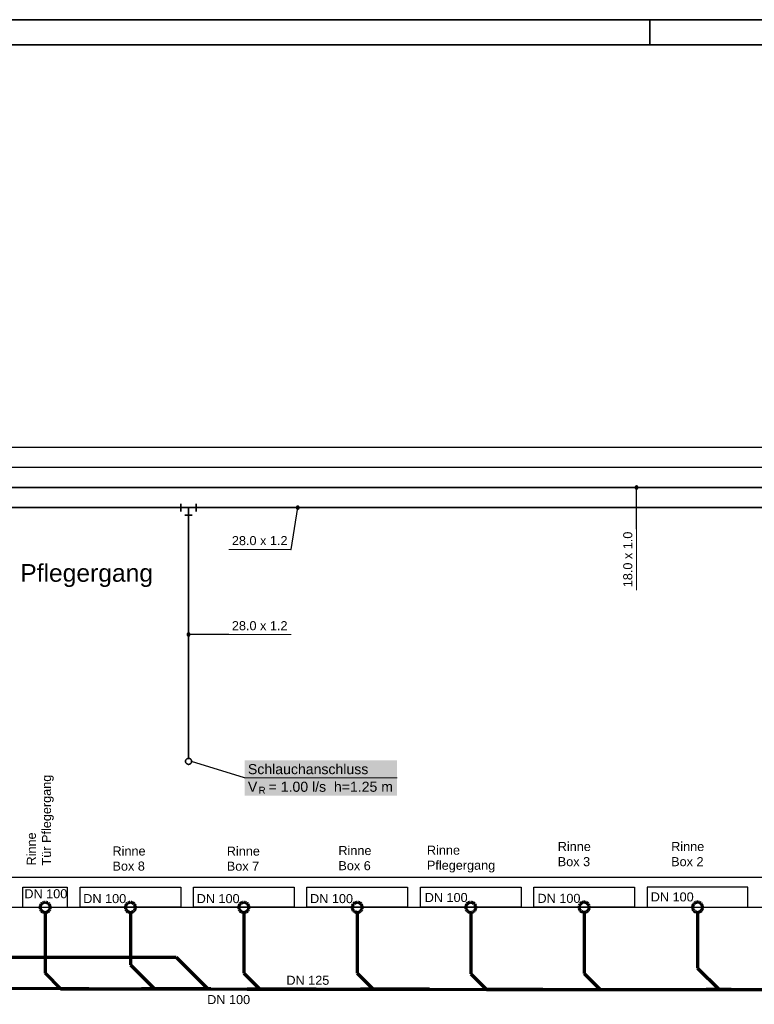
# Model space of a CAD drawing. Extents: x -94 to 1256, y 388 to 888.
# Tile 46 of 51: x 621 to 767, y 692 to 888. Entities that reach past the tile are written whole.
import ezdxf
from ezdxf.lldxf.tags import DXFTag

# ---------------------------------------------------------------- set-up
doc = ezdxf.new("R2010")
doc.units = 0
doc.layers.get('0').update_dxf_attribs({"lineweight": 25})
for name, color, linetype, lineweight in [('A_Text', 7, 'Continuous', 25), ('Rahmen', 7, 'Continuous', 35), ('S_Beschriftung', 7, 'Continuous', 25), ('X_Geometrie', 7, 'Continuous', 25), ('X_Text', 7, 'Continuous', 25)]:
    doc.layers.add(name, color=color, linetype=linetype, lineweight=lineweight)
for name, color, linetype, lineweight, true_color in [('S_Betriebswasser', 3, 'Buchstabe-B', 35, 0x00ff00), ('S_Einrichtung', 7, 'Continuous', 35, 0x9dff9d), ('S_Kaltwasser', 3, 'Continuous', 35, 0x00ff00), ('S_Mass', 150, 'Continuous', 25, 0x007fff), ('S_Schmutzwasser', 5, 'Continuous', 70, 0x0000ff), ('S_Schmutzwasser_Grundleitung', 7, 'Continuous', 70, 0x7f5f00)]:
    doc.layers.add(name, color=color, linetype=linetype, lineweight=lineweight, true_color=true_color)
doc.styles.get("Standard").update_dxf_attribs({"font": 'arial.ttf'})
tags = doc.linetypes.add('Buchstabe-B', pattern='A,82,-6,["B",Standard,S=3.6,R=0,X=-3.6,Y=-1.8],-2', length=90).pattern_tags.tags
tags[15:16] = [DXFTag(74, 4), DXFTag(75, 0), DXFTag(340, '0'), DXFTag(46, 0.0), DXFTag(50, 0.0), DXFTag(44, 0.0), DXFTag(45, 0.0)]
tags[4:5] = [DXFTag(74, 4), DXFTag(75, 0), DXFTag(340, '0'), DXFTag(46, 0.0), DXFTag(50, 0.0), DXFTag(44, 0.0), DXFTag(45, 0.0)]

# ---------------------------------------------------------------- blocks, each defined once
blk = doc.blocks.new('Blockreferenz-A07F5X25WF', base_point=(-94.13, 387.79))
at = {"layer": 'Rahmen', "color": 0, "linetype": 'ByBlock', "ltscale": 0.35}
for p, q in [((1255.87, 887.79), (-94.13, 887.79)), ((745.87, 887.79), (745.87, 882.79)), ((1250.87, 882.79), (-74.13, 882.79))]:
    blk.add_line(p, q, dxfattribs=at)
blk = doc.blocks.new('Polygonsäule-A07F5X2NWF', base_point=(621.39, 711.46))
at = {"color": 0, "linetype": 'ByBlock', "lineweight": -2, "ltscale": 0.25}
for p, q in [((621.39, 715.45), (630.19, 715.45)), ((621.39, 711.46), (621.39, 715.45)), ((630.19, 715.45), (630.19, 711.46)), ((630.19, 711.46), (621.39, 711.46))]:
    blk.add_line(p, q, dxfattribs=at)
blk = doc.blocks.new('Polygon-A07F5X2XWF', base_point=(113.26, 798.86))
at = {"color": 0, "linetype": 'ByBlock', "lineweight": -2, "ltscale": 0.25}
for p, q in [((113.26, 802.86), (809.85, 802.86)), ((809.85, 798.86), (113.26, 798.86))]:
    blk.add_line(p, q, dxfattribs=at)
blk = doc.blocks.new('Polygon-A07F5X2ZWF', base_point=(349.13, 711.46))
at = {"color": 0, "linetype": 'ByBlock', "lineweight": -2, "ltscale": 0.25}
for p, q in [((349.13, 717.46), (809.85, 717.46)), ((809.85, 711.46), (349.13, 711.46))]:
    blk.add_line(p, q, dxfattribs=at)
blk = doc.blocks.new('MText-A07F5X3LWF', base_point=(620.85, 776.14))
at = {"color": 0, "linetype": 'ByBlock', "lineweight": -2, "ltscale": 0.25, "insert": (620.85, 779.64), "char_height": 3.5, "attachment_point": 1}
blk.add_mtext('{\\fArial;Pflegergang}', dxfattribs=at)
blk = doc.blocks.new('Polygonsäule-A07F5X3RWF', base_point=(632.74, 711.47))
at = {"color": 0, "linetype": 'ByBlock', "lineweight": -2, "ltscale": 0.25}
for p, q in [((632.74, 711.47), (632.74, 715.46)), ((632.74, 715.46), (652.72, 715.46)), ((652.72, 715.46), (652.72, 711.47)), ((652.72, 711.47), (632.74, 711.47))]:
    blk.add_line(p, q, dxfattribs=at)
blk = doc.blocks.new('Polygonsäule-A07F5X3TWF', base_point=(722.83, 711.47))
at = {"color": 0, "linetype": 'ByBlock', "lineweight": -2, "ltscale": 0.25}
for p, q in [((722.83, 711.47), (722.83, 715.46)), ((722.83, 715.46), (742.81, 715.46)), ((742.81, 715.46), (742.81, 711.47)), ((742.81, 711.47), (722.83, 711.47))]:
    blk.add_line(p, q, dxfattribs=at)
blk = doc.blocks.new('Polygonsäule-A07F5X3VWF', base_point=(655.26, 711.47))
at = {"color": 0, "linetype": 'ByBlock', "lineweight": -2, "ltscale": 0.25}
for p, q in [((655.26, 711.47), (655.26, 715.46)), ((655.26, 715.46), (675.24, 715.46)), ((675.24, 715.46), (675.24, 711.47)), ((675.24, 711.47), (655.26, 711.47))]:
    blk.add_line(p, q, dxfattribs=at)
blk = doc.blocks.new('Polygonsäule-A07F5X3XWF', base_point=(677.78, 711.47))
at = {"color": 0, "linetype": 'ByBlock', "lineweight": -2, "ltscale": 0.25}
for p, q in [((677.78, 711.47), (677.78, 715.46)), ((677.78, 715.46), (697.76, 715.46)), ((697.76, 715.46), (697.76, 711.47)), ((697.76, 711.47), (677.78, 711.47))]:
    blk.add_line(p, q, dxfattribs=at)
blk = doc.blocks.new('Polygonsäule-A07F5X3ZWF', base_point=(700.31, 711.47))
at = {"color": 0, "linetype": 'ByBlock', "lineweight": -2, "ltscale": 0.25}
for p, q in [((700.31, 711.47), (700.31, 715.46)), ((700.31, 715.46), (720.29, 715.46)), ((720.29, 715.46), (720.29, 711.47)), ((720.29, 711.47), (700.31, 711.47))]:
    blk.add_line(p, q, dxfattribs=at)
blk = doc.blocks.new('Polygonsäule-A07F5X5BWF', base_point=(745.36, 711.47))
at = {"color": 0, "linetype": 'ByBlock', "lineweight": -2, "ltscale": 0.25}
for p, q in [((765.34, 715.46), (745.36, 715.46)), ((745.36, 715.46), (745.36, 711.47)), ((765.34, 711.47), (765.34, 715.46)), ((745.36, 711.47), (765.34, 711.47))]:
    blk.add_line(p, q, dxfattribs=at)

msp = doc.modelspace()

# ---------------------------------------------------------------- linework, layer by layer
at = {"layer": 'S_Beschriftung'}
for p, q in [((665.38, 737.17), (654.86, 740.46)), ((665.38, 737.18), (665.37, 737.18)), ((665.37, 737.18), (665.37, 737.18)), ((665.37, 737.18), (665.37, 737.18)), ((665.37, 737.18), (665.37, 737.18)), ((665.37, 737.18), (665.37, 737.18)), ((665.37, 737.18), (665.37, 737.18)), ((665.37, 737.18), (665.37, 737.18)), ((665.37, 737.18), (665.37, 737.17)), ((665.37, 737.17), (665.37, 737.17)), ((665.37, 737.17), (665.37, 737.17)), ((665.37, 737.17), (665.37, 737.17)), ((665.37, 737.17), (665.37, 737.17)), ((665.37, 737.17), (665.37, 737.17)), ((665.37, 737.17), (665.37, 737.17)), ((665.37, 737.17), (665.37, 737.17)), ((665.37, 737.17), (665.38, 737.17)), ((665.39, 737.18), (665.38, 737.18)), ((665.38, 737.18), (665.38, 737.18)), ((665.38, 737.18), (665.38, 737.18)), ((665.38, 737.18), (665.38, 737.18)), ((665.38, 737.18), (665.38, 737.18)), ((665.38, 737.18), (665.38, 737.18)), ((665.38, 737.18), (665.38, 737.18)), ((665.38, 737.18), (665.38, 737.18)), ((665.38, 737.17), (665.38, 737.16)), ((665.38, 737.16), (665.39, 737.17)), ((665.38, 737.16), (665.38, 737.16)), ((665.38, 737.16), (665.38, 737.16)), ((665.38, 737.16), (665.38, 737.16)), ((665.38, 737.16), (665.38, 737.16)), ((665.38, 737.16), (665.38, 737.16)), ((665.38, 737.16), (665.38, 737.16)), ((665.39, 737.17), (665.39, 737.18)), ((665.39, 737.18), (665.39, 737.18)), ((665.39, 737.18), (665.39, 737.18)), ((665.39, 737.18), (665.39, 737.18)), ((665.39, 737.18), (665.39, 737.18)), ((665.39, 737.18), (665.39, 737.18)), ((665.39, 737.18), (665.39, 737.18)), ((665.39, 737.18), (665.39, 737.18)), ((665.39, 737.17), (665.39, 737.17)), ((665.39, 737.17), (665.39, 737.17)), ((665.39, 737.17), (665.39, 737.17)), ((665.39, 737.17), (665.39, 737.17)), ((665.39, 737.17), (665.39, 737.17)), ((665.39, 737.17), (665.39, 737.17)), ((665.39, 737.17), (665.39, 737.17)), ((665.39, 737.17), (665.39, 737.17))]:
    msp.add_line(p, q, dxfattribs=at)
at = {"layer": 'S_Beschriftung', "lineweight": 18}
msp.add_line((665.38, 737.17), (695.68, 737.17), dxfattribs=at)
at = {"layer": 'S_Beschriftung', "color": 7, "true_color": 0xffffff}
for points in [[(665.38, 733.67), (695.68, 733.67), (665.38, 740.67)], [(695.68, 733.67), (665.38, 740.67), (695.68, 740.67)]]:
    msp.add_solid(points, dxfattribs=at)
at = {"layer": 'S_Betriebswasser', "ltscale": 0.35}
for p, q in [((415.38, 790.86), (654.26, 790.86)), ((654.26, 741.06), (654.26, 790.86)), ((654.26, 790.86), (775.81, 790.86))]:
    msp.add_line(p, q, dxfattribs=at)
at = {"layer": 'S_Betriebswasser', "linetype": 'Continuous'}
for p, q in [((652.76, 791.61), (652.76, 790.11)), ((655.76, 790.11), (655.76, 791.61)), ((653.51, 789.36), (655.01, 789.36))]:
    msp.add_line(p, q, dxfattribs=at)
at = {"layer": 'S_Einrichtung'}
for p, q in [((653.67, 740.54), (653.66, 740.46)), ((653.66, 740.46), (653.67, 740.38)), ((653.69, 740.62), (653.67, 740.54)), ((653.67, 740.38), (653.69, 740.31)), ((653.71, 740.69), (653.69, 740.62)), ((653.69, 740.31), (653.71, 740.23)), ((653.75, 740.76), (653.71, 740.69)), ((653.71, 740.23), (653.75, 740.16)), ((653.79, 740.83), (653.75, 740.76)), ((653.75, 740.16), (653.79, 740.1)), ((653.84, 740.89), (653.79, 740.83)), ((653.79, 740.1), (653.84, 740.04)), ((653.9, 740.94), (653.84, 740.89)), ((653.84, 740.04), (653.9, 739.99)), ((653.96, 740.98), (653.9, 740.94)), ((653.9, 739.99), (653.96, 739.94)), ((654.04, 741.02), (653.96, 740.98)), ((653.96, 739.94), (654.04, 739.91)), ((654.11, 741.04), (654.04, 741.02)), ((654.04, 739.91), (654.11, 739.88)), ((654.19, 741.06), (654.11, 741.04)), ((654.11, 739.88), (654.19, 739.87)), ((654.26, 741.06), (654.19, 741.06)), ((654.19, 739.87), (654.26, 739.86)), ((654.34, 741.06), (654.26, 741.06)), ((654.26, 739.86), (654.34, 739.87)), ((654.42, 741.04), (654.34, 741.06)), ((654.34, 739.87), (654.42, 739.88)), ((654.49, 741.02), (654.42, 741.04)), ((654.42, 739.88), (654.49, 739.91)), ((654.56, 740.98), (654.49, 741.02)), ((654.49, 739.91), (654.56, 739.94)), ((654.63, 740.94), (654.56, 740.98)), ((654.56, 739.94), (654.63, 739.99)), ((654.69, 740.89), (654.63, 740.94)), ((654.63, 739.99), (654.69, 740.04)), ((654.74, 740.83), (654.69, 740.89)), ((654.69, 740.04), (654.74, 740.1)), ((654.78, 740.76), (654.74, 740.83)), ((654.74, 740.1), (654.78, 740.16)), ((654.82, 740.69), (654.78, 740.76)), ((654.78, 740.16), (654.82, 740.23)), ((654.84, 740.62), (654.82, 740.69)), ((654.82, 740.23), (654.84, 740.31)), ((654.86, 740.54), (654.84, 740.62)), ((654.84, 740.31), (654.86, 740.38)), ((654.86, 740.46), (654.86, 740.54)), ((654.86, 740.38), (654.86, 740.46))]:
    msp.add_line(p, q, dxfattribs=at)
at = {"layer": 'S_Kaltwasser'}
msp.add_line((809.85, 794.86), (410.89, 794.86), dxfattribs=at)
at = {"layer": 'S_Mass'}
for p, q in [((742.94, 794.94), (742.93, 794.9)), ((742.93, 794.9), (742.93, 794.86)), ((742.93, 794.86), (742.93, 794.82)), ((742.93, 794.82), (742.94, 794.79)), ((742.96, 794.98), (742.94, 794.94)), ((742.94, 794.79), (742.96, 794.75)), ((742.97, 795.01), (742.96, 794.98)), ((742.96, 794.75), (742.97, 794.71)), ((742.99, 795.05), (742.97, 795.01)), ((742.97, 794.71), (742.99, 794.68)), ((743.02, 795.08), (742.99, 795.05)), ((742.99, 794.68), (743.02, 794.65)), ((743.05, 795.1), (743.02, 795.08)), ((743.02, 794.65), (743.05, 794.62)), ((743.08, 795.12), (743.05, 795.1)), ((743.05, 794.62), (743.08, 794.6)), ((743.12, 795.14), (743.08, 795.12)), ((743.08, 794.6), (743.12, 794.59)), ((743.15, 795.15), (743.12, 795.14)), ((743.12, 794.59), (743.15, 794.57)), ((743.14, 794.89), (743.13, 794.88)), ((743.13, 794.88), (743.13, 794.86)), ((743.13, 794.86), (743.13, 794.85)), ((743.13, 794.85), (743.14, 794.84)), ((743.15, 794.91), (743.14, 794.9)), ((743.14, 794.9), (743.14, 794.89)), ((743.14, 794.84), (743.14, 794.82)), ((743.14, 794.82), (743.15, 794.81)), ((743.19, 795.16), (743.15, 795.15)), ((743.16, 794.93), (743.15, 794.92)), ((743.15, 794.92), (743.15, 794.91)), ((743.15, 794.81), (743.15, 794.8)), ((743.15, 794.8), (743.16, 794.79)), ((743.15, 794.57), (743.19, 794.57)), ((743.17, 794.94), (743.16, 794.93)), ((743.16, 794.79), (743.17, 794.78)), ((743.18, 794.95), (743.17, 794.94)), ((743.17, 794.78), (743.18, 794.78)), ((743.19, 794.96), (743.18, 794.95)), ((743.18, 794.78), (743.19, 794.77)), ((743.23, 795.16), (743.19, 795.16)), ((743.21, 794.96), (743.19, 794.96)), ((743.19, 794.77), (743.21, 794.77)), ((743.19, 794.57), (743.23, 794.56)), ((743.22, 794.96), (743.21, 794.96)), ((743.21, 794.77), (743.22, 794.76)), ((743.23, 794.96), (743.22, 794.96)), ((743.22, 794.76), (743.23, 794.76)), ((743.27, 795.16), (743.23, 795.16)), ((743.25, 794.96), (743.23, 794.96)), ((743.23, 786.6), (743.23, 794.86)), ((743.23, 794.76), (743.25, 794.76)), ((743.23, 794.56), (743.27, 794.57)), ((743.26, 794.96), (743.25, 794.96)), ((743.25, 794.76), (743.26, 794.77)), ((743.27, 794.96), (743.26, 794.96)), ((743.26, 794.77), (743.27, 794.77)), ((743.31, 795.15), (743.27, 795.16)), ((743.28, 794.95), (743.27, 794.96)), ((743.27, 794.77), (743.28, 794.78)), ((743.27, 794.57), (743.31, 794.57)), ((743.29, 794.94), (743.28, 794.95)), ((743.28, 794.78), (743.29, 794.78)), ((743.3, 794.93), (743.29, 794.94)), ((743.29, 794.78), (743.3, 794.79)), ((743.31, 794.92), (743.3, 794.93)), ((743.3, 794.79), (743.31, 794.8)), ((743.35, 795.14), (743.31, 795.15)), ((743.32, 794.91), (743.31, 794.92)), ((743.31, 794.8), (743.32, 794.81)), ((743.31, 794.57), (743.35, 794.59)), ((743.32, 794.9), (743.32, 794.91)), ((743.33, 794.89), (743.32, 794.9)), ((743.32, 794.82), (743.33, 794.84)), ((743.32, 794.81), (743.32, 794.82)), ((743.33, 794.88), (743.33, 794.89)), ((743.33, 794.86), (743.33, 794.88)), ((743.33, 794.85), (743.33, 794.86)), ((743.33, 794.84), (743.33, 794.85)), ((743.38, 795.12), (743.35, 795.14)), ((743.35, 794.59), (743.38, 794.6)), ((743.41, 795.1), (743.38, 795.12)), ((743.38, 794.6), (743.41, 794.62)), ((743.44, 795.08), (743.41, 795.1)), ((743.41, 794.62), (743.44, 794.65)), ((743.47, 795.05), (743.44, 795.08)), ((743.44, 794.65), (743.47, 794.68)), ((743.49, 795.01), (743.47, 795.05)), ((743.47, 794.68), (743.49, 794.71)), ((743.51, 794.98), (743.49, 795.01)), ((743.49, 794.71), (743.51, 794.75)), ((743.52, 794.94), (743.51, 794.98)), ((743.51, 794.75), (743.52, 794.79)), ((743.53, 794.9), (743.52, 794.94)), ((743.52, 794.79), (743.53, 794.82)), ((743.53, 794.86), (743.53, 794.9)), ((743.53, 794.82), (743.53, 794.86)), ((674.61, 782.56), (675.95, 790.86)), ((675.66, 790.94), (675.65, 790.9)), ((675.65, 790.9), (675.65, 790.86)), ((675.65, 790.86), (675.65, 790.82)), ((675.65, 790.82), (675.66, 790.79)), ((675.67, 790.98), (675.66, 790.94)), ((675.66, 790.79), (675.67, 790.75)), ((675.69, 791.01), (675.67, 790.98)), ((675.67, 790.75), (675.69, 790.71)), ((675.71, 791.05), (675.69, 791.01)), ((675.69, 790.71), (675.71, 790.68)), ((675.74, 791.08), (675.71, 791.05)), ((675.71, 790.68), (675.74, 790.65)), ((675.77, 791.1), (675.74, 791.08)), ((675.74, 790.65), (675.77, 790.62)), ((675.8, 791.12), (675.77, 791.1)), ((675.77, 790.62), (675.8, 790.6)), ((675.83, 791.14), (675.8, 791.12)), ((675.8, 790.6), (675.83, 790.59)), ((675.87, 791.15), (675.83, 791.14)), ((675.83, 790.59), (675.87, 790.57)), ((675.86, 790.9), (675.85, 790.89)), ((675.85, 790.89), (675.85, 790.88)), ((675.85, 790.88), (675.85, 790.86)), ((675.85, 790.86), (675.85, 790.85)), ((675.85, 790.85), (675.85, 790.84)), ((675.85, 790.84), (675.86, 790.82)), ((675.87, 790.92), (675.86, 790.91)), ((675.86, 790.91), (675.86, 790.9)), ((675.86, 790.82), (675.86, 790.81)), ((675.86, 790.81), (675.87, 790.8)), ((675.91, 791.16), (675.87, 791.15)), ((675.88, 790.93), (675.87, 790.92)), ((675.87, 790.8), (675.88, 790.79)), ((675.87, 790.57), (675.91, 790.57)), ((675.89, 790.94), (675.88, 790.93)), ((675.88, 790.79), (675.89, 790.78)), ((675.9, 790.95), (675.89, 790.94)), ((675.89, 790.78), (675.9, 790.78)), ((675.91, 790.96), (675.9, 790.95)), ((675.9, 790.78), (675.91, 790.77)), ((675.95, 791.16), (675.91, 791.16)), ((675.92, 790.96), (675.91, 790.96)), ((675.91, 790.77), (675.92, 790.77)), ((675.91, 790.57), (675.95, 790.56)), ((675.94, 790.96), (675.92, 790.96)), ((675.92, 790.77), (675.94, 790.76)), ((675.95, 790.96), (675.94, 790.96)), ((675.94, 790.76), (675.95, 790.76)), ((675.99, 791.16), (675.95, 791.16)), ((675.96, 790.96), (675.95, 790.96)), ((675.95, 790.76), (675.96, 790.76)), ((675.95, 790.56), (675.99, 790.57)), ((675.97, 790.96), (675.96, 790.96)), ((675.96, 790.76), (675.97, 790.77)), ((675.99, 790.96), (675.97, 790.96)), ((675.97, 790.77), (675.99, 790.77)), ((676.03, 791.15), (675.99, 791.16)), ((676, 790.95), (675.99, 790.96)), ((675.99, 790.77), (676, 790.78)), ((675.99, 790.57), (676.03, 790.57)), ((676.01, 790.94), (676, 790.95)), ((676, 790.78), (676.01, 790.78)), ((676.02, 790.93), (676.01, 790.94)), ((676.01, 790.78), (676.02, 790.79)), ((676.03, 790.92), (676.02, 790.93)), ((676.02, 790.79), (676.03, 790.8)), ((676.06, 791.14), (676.03, 791.15)), ((676.03, 790.91), (676.03, 790.92)), ((676.04, 790.9), (676.03, 790.91)), ((676.03, 790.81), (676.04, 790.82)), ((676.03, 790.8), (676.03, 790.81)), ((676.03, 790.57), (676.06, 790.59)), ((676.04, 790.89), (676.04, 790.9)), ((676.05, 790.88), (676.04, 790.89)), ((676.04, 790.84), (676.05, 790.85)), ((676.04, 790.82), (676.04, 790.84)), ((676.05, 790.86), (676.05, 790.88)), ((676.05, 790.85), (676.05, 790.86)), ((676.1, 791.12), (676.06, 791.14)), ((676.06, 790.59), (676.1, 790.6)), ((676.13, 791.1), (676.1, 791.12)), ((676.1, 790.6), (676.13, 790.62)), ((676.16, 791.08), (676.13, 791.1)), ((676.13, 790.62), (676.16, 790.65)), ((676.19, 791.05), (676.16, 791.08)), ((676.16, 790.65), (676.19, 790.68)), ((676.21, 791.01), (676.19, 791.05)), ((676.19, 790.68), (676.21, 790.71)), ((676.23, 790.98), (676.21, 791.01)), ((676.21, 790.71), (676.23, 790.75)), ((676.24, 790.94), (676.23, 790.98)), ((676.23, 790.75), (676.24, 790.79)), ((676.25, 790.9), (676.24, 790.94)), ((676.24, 790.79), (676.25, 790.82)), ((676.25, 790.86), (676.25, 790.9)), ((676.25, 790.82), (676.25, 790.86)), ((743.23, 786.61), (743.22, 786.61)), ((743.22, 786.61), (743.22, 786.61)), ((743.22, 786.61), (743.22, 786.61)), ((743.22, 786.61), (743.22, 786.6)), ((743.22, 786.6), (743.22, 786.6)), ((743.22, 786.6), (743.22, 786.6)), ((743.22, 786.6), (743.22, 786.6)), ((743.22, 786.6), (743.22, 786.6)), ((743.22, 786.6), (743.22, 786.6)), ((743.22, 786.6), (743.22, 786.6)), ((743.22, 786.6), (743.22, 786.6)), ((743.22, 786.6), (743.23, 786.6)), ((743.23, 786.61), (743.23, 786.61)), ((743.23, 786.61), (743.23, 786.61)), ((743.23, 786.61), (743.23, 786.61)), ((743.23, 786.61), (743.23, 786.61)), ((743.23, 786.61), (743.23, 786.61)), ((743.23, 786.61), (743.23, 786.61)), ((743.24, 786.61), (743.23, 786.61)), ((743.23, 786.61), (743.23, 786.61)), ((743.23, 786.61), (743.23, 786.61)), ((743.23, 786.6), (743.23, 786.59)), ((743.23, 786.59), (743.23, 786.59)), ((743.23, 786.59), (743.23, 786.59)), ((743.23, 786.59), (743.23, 786.59)), ((743.23, 786.59), (743.23, 786.59)), ((743.23, 786.59), (743.23, 786.59)), ((743.23, 786.59), (743.23, 786.59)), ((743.23, 786.59), (743.23, 786.59)), ((743.23, 786.59), (743.24, 786.59)), ((743.24, 786.6), (743.24, 786.61)), ((743.24, 786.61), (743.24, 786.61)), ((743.24, 786.61), (743.24, 786.61)), ((743.24, 786.61), (743.24, 786.61)), ((743.24, 786.61), (743.24, 786.61)), ((743.24, 786.61), (743.24, 786.61)), ((743.24, 786.61), (743.24, 786.61)), ((743.24, 786.59), (743.24, 786.6)), ((743.24, 786.6), (743.24, 786.6)), ((743.24, 786.6), (743.24, 786.6)), ((743.24, 786.6), (743.24, 786.6)), ((743.24, 786.6), (743.24, 786.6)), ((743.24, 786.6), (743.24, 786.6)), ((743.24, 786.6), (743.24, 786.6)), ((743.24, 786.6), (743.24, 786.6)), ((743.24, 786.6), (743.24, 786.6)), ((743.24, 786.59), (743.24, 786.59)), ((743.24, 786.59), (743.24, 786.59)), ((674.61, 782.56), (674.6, 782.56)), ((674.6, 782.56), (674.6, 782.56)), ((674.6, 782.56), (674.6, 782.56)), ((674.6, 782.56), (674.6, 782.56)), ((674.6, 782.56), (674.6, 782.56)), ((674.6, 782.56), (674.6, 782.55)), ((674.6, 782.55), (674.6, 782.55)), ((674.6, 782.55), (674.61, 782.55)), ((674.62, 782.57), (674.61, 782.57)), ((674.61, 782.57), (674.61, 782.57)), ((674.61, 782.57), (674.61, 782.57)), ((674.61, 782.57), (674.61, 782.57)), ((674.61, 782.57), (674.61, 782.57)), ((674.61, 782.57), (674.61, 782.56)), ((674.61, 782.56), (674.61, 782.56)), ((674.61, 782.56), (674.61, 782.56)), ((674.61, 782.56), (674.61, 782.56)), ((674.61, 782.55), (674.61, 782.55)), ((674.61, 782.55), (674.61, 782.55)), ((674.61, 782.55), (674.61, 782.55)), ((674.61, 782.55), (674.61, 782.55)), ((674.61, 782.55), (674.61, 782.55)), ((674.61, 782.55), (674.61, 782.55)), ((674.61, 782.55), (674.61, 782.55)), ((674.61, 782.55), (674.61, 782.55)), ((674.61, 782.55), (674.62, 782.55)), ((674.62, 782.56), (674.62, 782.57)), ((674.62, 782.57), (674.62, 782.57)), ((674.62, 782.57), (674.62, 782.57)), ((674.62, 782.57), (674.62, 782.57)), ((674.62, 782.56), (674.62, 782.56)), ((674.62, 782.56), (674.62, 782.56)), ((674.62, 782.56), (674.62, 782.56)), ((674.62, 782.56), (674.62, 782.56)), ((674.62, 782.56), (674.62, 782.56)), ((674.62, 782.56), (674.62, 782.56)), ((674.62, 782.56), (674.62, 782.56)), ((674.62, 782.55), (674.62, 782.56)), ((674.62, 782.56), (674.62, 782.56)), ((674.62, 782.55), (674.62, 782.55)), ((674.62, 782.55), (674.62, 782.55)), ((674.62, 782.55), (674.62, 782.55)), ((674.62, 782.55), (674.62, 782.55)), ((674.62, 782.55), (674.62, 782.55)), ((674.62, 782.55), (674.62, 782.55)), ((674.62, 782.55), (674.62, 782.55)), ((674.62, 782.55), (674.62, 782.55)), ((674.62, 782.55), (674.62, 782.55)), ((653.97, 765.7), (653.96, 765.66)), ((653.96, 765.66), (653.97, 765.62)), ((653.98, 765.74), (653.97, 765.7)), ((653.97, 765.62), (653.98, 765.59)), ((653.99, 765.78), (653.98, 765.74)), ((653.98, 765.59), (653.99, 765.55)), ((654.01, 765.81), (653.99, 765.78)), ((653.99, 765.55), (654.01, 765.51)), ((654.03, 765.85), (654.01, 765.81)), ((654.01, 765.51), (654.03, 765.48)), ((654.05, 765.88), (654.03, 765.85)), ((654.03, 765.48), (654.05, 765.45)), ((654.08, 765.9), (654.05, 765.88)), ((654.05, 765.45), (654.08, 765.42)), ((654.11, 765.92), (654.08, 765.9)), ((654.08, 765.42), (654.11, 765.4)), ((654.15, 765.94), (654.11, 765.92)), ((654.11, 765.4), (654.15, 765.39)), ((654.19, 765.95), (654.15, 765.94)), ((654.15, 765.39), (654.19, 765.37)), ((654.17, 765.68), (654.16, 765.66)), ((654.16, 765.66), (654.17, 765.65)), ((654.18, 765.71), (654.17, 765.7)), ((654.17, 765.7), (654.17, 765.69)), ((654.17, 765.69), (654.17, 765.68)), ((654.17, 765.65), (654.17, 765.64)), ((654.17, 765.64), (654.17, 765.62)), ((654.17, 765.62), (654.18, 765.61)), ((654.19, 765.72), (654.18, 765.71)), ((654.18, 765.61), (654.19, 765.6)), ((654.23, 765.96), (654.19, 765.95)), ((654.2, 765.74), (654.19, 765.73)), ((654.19, 765.73), (654.19, 765.72)), ((654.19, 765.6), (654.19, 765.59)), ((654.19, 765.59), (654.2, 765.58)), ((654.19, 765.37), (654.23, 765.37)), ((654.21, 765.75), (654.2, 765.74)), ((654.2, 765.58), (654.21, 765.58)), ((654.23, 765.76), (654.21, 765.75)), ((654.21, 765.58), (654.23, 765.57)), ((654.26, 765.96), (654.23, 765.96)), ((654.24, 765.76), (654.23, 765.76)), ((654.23, 765.57), (654.24, 765.57)), ((654.23, 765.37), (654.26, 765.36)), ((654.25, 765.76), (654.24, 765.76)), ((654.24, 765.57), (654.25, 765.56)), ((654.26, 765.76), (654.25, 765.76)), ((654.25, 765.56), (654.26, 765.56)), ((654.3, 765.96), (654.26, 765.96)), ((654.28, 765.76), (654.26, 765.76)), ((662.27, 765.66), (654.26, 765.66)), ((654.26, 765.56), (654.28, 765.56)), ((654.26, 765.36), (654.3, 765.37)), ((654.29, 765.76), (654.28, 765.76)), ((654.28, 765.56), (654.29, 765.57)), ((654.3, 765.76), (654.29, 765.76)), ((654.29, 765.57), (654.3, 765.57)), ((654.34, 765.95), (654.3, 765.96)), ((654.31, 765.75), (654.3, 765.76)), ((654.3, 765.57), (654.31, 765.58)), ((654.3, 765.37), (654.34, 765.37)), ((654.33, 765.74), (654.31, 765.75)), ((654.31, 765.58), (654.33, 765.58)), ((654.34, 765.73), (654.33, 765.74)), ((654.33, 765.58), (654.34, 765.59)), ((654.38, 765.94), (654.34, 765.95)), ((654.34, 765.72), (654.34, 765.73)), ((654.35, 765.71), (654.34, 765.72)), ((654.34, 765.6), (654.35, 765.61)), ((654.34, 765.59), (654.34, 765.6)), ((654.34, 765.37), (654.38, 765.39)), ((654.36, 765.7), (654.35, 765.71)), ((654.35, 765.61), (654.36, 765.62)), ((654.36, 765.69), (654.36, 765.7)), ((654.36, 765.68), (654.36, 765.69)), ((654.36, 765.66), (654.36, 765.68)), ((654.36, 765.65), (654.36, 765.66)), ((654.36, 765.64), (654.36, 765.65)), ((654.36, 765.62), (654.36, 765.64)), ((654.41, 765.92), (654.38, 765.94)), ((654.38, 765.39), (654.41, 765.4)), ((654.45, 765.9), (654.41, 765.92)), ((654.41, 765.4), (654.45, 765.42)), ((654.48, 765.88), (654.45, 765.9)), ((654.45, 765.42), (654.48, 765.45)), ((654.5, 765.85), (654.48, 765.88)), ((654.48, 765.45), (654.5, 765.48)), ((654.52, 765.81), (654.5, 765.85)), ((654.5, 765.48), (654.52, 765.51)), ((654.54, 765.78), (654.52, 765.81)), ((654.52, 765.51), (654.54, 765.55)), ((654.55, 765.74), (654.54, 765.78)), ((654.54, 765.55), (654.55, 765.59)), ((654.56, 765.7), (654.55, 765.74)), ((654.55, 765.59), (654.56, 765.62)), ((654.56, 765.66), (654.56, 765.7)), ((654.56, 765.62), (654.56, 765.66)), ((662.27, 765.67), (662.26, 765.67)), ((662.26, 765.67), (662.26, 765.67)), ((662.26, 765.67), (662.26, 765.67)), ((662.26, 765.67), (662.26, 765.67)), ((662.26, 765.67), (662.26, 765.67)), ((662.26, 765.67), (662.26, 765.67)), ((662.26, 765.67), (662.26, 765.66)), ((662.26, 765.66), (662.26, 765.66)), ((662.26, 765.66), (662.26, 765.66)), ((662.26, 765.66), (662.26, 765.66)), ((662.26, 765.66), (662.26, 765.66)), ((662.26, 765.66), (662.26, 765.66)), ((662.26, 765.66), (662.26, 765.66)), ((662.26, 765.66), (662.26, 765.66)), ((662.26, 765.66), (662.26, 765.66)), ((662.26, 765.66), (662.27, 765.65)), ((662.28, 765.67), (662.27, 765.67)), ((662.27, 765.67), (662.27, 765.67)), ((662.27, 765.67), (662.27, 765.67)), ((662.27, 765.67), (662.27, 765.67)), ((662.27, 765.67), (662.27, 765.67)), ((662.27, 765.67), (662.27, 765.67)), ((662.27, 765.67), (662.27, 765.67)), ((662.27, 765.67), (662.27, 765.67)), ((662.27, 765.65), (662.27, 765.65)), ((662.27, 765.65), (662.27, 765.65)), ((662.27, 765.65), (662.27, 765.65)), ((662.27, 765.65), (662.27, 765.65)), ((662.27, 765.65), (662.27, 765.65)), ((662.27, 765.65), (662.27, 765.65)), ((662.27, 765.65), (662.27, 765.65)), ((662.27, 765.65), (662.28, 765.65)), ((662.28, 765.66), (662.28, 765.67)), ((662.28, 765.67), (662.28, 765.67)), ((662.28, 765.67), (662.28, 765.67)), ((662.28, 765.67), (662.28, 765.67)), ((662.28, 765.67), (662.28, 765.67)), ((662.28, 765.67), (662.28, 765.67)), ((662.28, 765.67), (662.28, 765.67)), ((662.28, 765.66), (662.28, 765.66)), ((662.28, 765.65), (662.28, 765.66)), ((662.28, 765.66), (662.28, 765.66)), ((662.28, 765.66), (662.28, 765.66)), ((662.28, 765.66), (662.28, 765.66)), ((662.28, 765.66), (662.28, 765.66)), ((662.28, 765.66), (662.28, 765.66)), ((662.28, 765.66), (662.28, 765.66)), ((662.28, 765.66), (662.28, 765.66))]:
    msp.add_line(p, q, dxfattribs=at)
at = {"layer": 'S_Mass', "lineweight": 18}
for p, q in [((743.23, 774.45), (743.23, 786.6)), ((662.27, 782.56), (674.61, 782.56)), ((662.27, 765.66), (674.61, 765.66))]:
    msp.add_line(p, q, dxfattribs=at)
at = {"layer": 'S_Schmutzwasser'}
for p, q in [((624.93, 711.96), (624.87, 711.85)), ((625, 712.07), (624.93, 711.96)), ((625.08, 712.17), (625, 712.07)), ((625.18, 712.26), (625.08, 712.17)), ((625.29, 712.33), (625.18, 712.26)), ((625.41, 712.39), (625.29, 712.33)), ((625.53, 712.43), (625.41, 712.39)), ((625.66, 712.45), (625.53, 712.43)), ((625.79, 712.46), (625.66, 712.45)), ((625.92, 712.45), (625.79, 712.46)), ((626.05, 712.43), (625.92, 712.45)), ((626.17, 712.39), (626.05, 712.43)), ((626.29, 712.33), (626.17, 712.39)), ((626.4, 712.26), (626.29, 712.33)), ((626.5, 712.17), (626.4, 712.26)), ((626.59, 712.07), (626.5, 712.17)), ((626.66, 711.96), (626.59, 712.07)), ((626.72, 711.85), (626.66, 711.96)), ((641.86, 711.96), (641.8, 711.85)), ((641.93, 712.07), (641.86, 711.96)), ((642.02, 712.17), (641.93, 712.07)), ((642.12, 712.26), (642.02, 712.17)), ((642.23, 712.33), (642.12, 712.26)), ((642.34, 712.39), (642.23, 712.33)), ((642.47, 712.43), (642.34, 712.39)), ((642.6, 712.45), (642.47, 712.43)), ((642.73, 712.46), (642.6, 712.45)), ((642.86, 712.45), (642.73, 712.46)), ((642.98, 712.43), (642.86, 712.45)), ((643.11, 712.39), (642.98, 712.43)), ((643.23, 712.33), (643.11, 712.39)), ((643.33, 712.26), (643.23, 712.33)), ((643.43, 712.17), (643.33, 712.26)), ((643.52, 712.07), (643.43, 712.17)), ((643.59, 711.96), (643.52, 712.07)), ((643.65, 711.85), (643.59, 711.96)), ((664.38, 711.96), (664.33, 711.85)), ((664.46, 712.07), (664.38, 711.96)), ((664.54, 712.17), (664.46, 712.07)), ((664.64, 712.26), (664.54, 712.17)), ((664.75, 712.33), (664.64, 712.26)), ((664.87, 712.39), (664.75, 712.33)), ((664.99, 712.43), (664.87, 712.39)), ((665.12, 712.45), (664.99, 712.43)), ((665.25, 712.46), (665.12, 712.45)), ((665.38, 712.45), (665.25, 712.46)), ((665.51, 712.43), (665.38, 712.45)), ((665.63, 712.39), (665.51, 712.43)), ((665.75, 712.33), (665.63, 712.39)), ((665.86, 712.26), (665.75, 712.33)), ((665.96, 712.17), (665.86, 712.26)), ((666.04, 712.07), (665.96, 712.17)), ((666.12, 711.96), (666.04, 712.07)), ((666.17, 711.85), (666.12, 711.96)), ((686.91, 711.96), (686.85, 711.85)), ((686.98, 712.07), (686.91, 711.96)), ((687.07, 712.17), (686.98, 712.07)), ((687.17, 712.26), (687.07, 712.17)), ((687.27, 712.33), (687.17, 712.26)), ((687.39, 712.39), (687.27, 712.33)), ((687.52, 712.43), (687.39, 712.39)), ((687.64, 712.45), (687.52, 712.43)), ((687.77, 712.46), (687.64, 712.45)), ((687.9, 712.45), (687.77, 712.46)), ((688.03, 712.43), (687.9, 712.45)), ((688.16, 712.39), (688.03, 712.43)), ((688.27, 712.33), (688.16, 712.39)), ((688.38, 712.26), (688.27, 712.33)), ((688.48, 712.17), (688.38, 712.26)), ((688.57, 712.07), (688.48, 712.17)), ((688.64, 711.96), (688.57, 712.07)), ((688.7, 711.85), (688.64, 711.96)), ((709.43, 711.96), (709.37, 711.85)), ((709.51, 712.07), (709.43, 711.96)), ((709.59, 712.17), (709.51, 712.07)), ((709.69, 712.26), (709.59, 712.17)), ((709.8, 712.33), (709.69, 712.26)), ((709.92, 712.39), (709.8, 712.33)), ((710.04, 712.43), (709.92, 712.39)), ((710.17, 712.45), (710.04, 712.43)), ((710.3, 712.46), (710.17, 712.45)), ((710.43, 712.45), (710.3, 712.46)), ((710.56, 712.43), (710.43, 712.45)), ((710.68, 712.39), (710.56, 712.43)), ((710.8, 712.33), (710.68, 712.39)), ((710.91, 712.26), (710.8, 712.33)), ((711.01, 712.17), (710.91, 712.26)), ((711.09, 712.07), (711.01, 712.17)), ((711.16, 711.96), (711.09, 712.07)), ((711.22, 711.85), (711.16, 711.96)), ((731.96, 711.98), (731.9, 711.86)), ((732.03, 712.09), (731.96, 711.98)), ((732.12, 712.19), (732.03, 712.09)), ((732.21, 712.28), (732.12, 712.19)), ((732.32, 712.35), (732.21, 712.28)), ((732.44, 712.41), (732.32, 712.35)), ((732.56, 712.45), (732.44, 712.41)), ((732.69, 712.47), (732.56, 712.45)), ((732.82, 712.48), (732.69, 712.47)), ((732.95, 712.47), (732.82, 712.48)), ((733.08, 712.45), (732.95, 712.47)), ((733.21, 712.41), (733.08, 712.45)), ((733.32, 712.35), (733.21, 712.41)), ((733.43, 712.28), (733.32, 712.35)), ((733.53, 712.19), (733.43, 712.28)), ((733.62, 712.09), (733.53, 712.19)), ((733.69, 711.98), (733.62, 712.09)), ((733.75, 711.86), (733.69, 711.98)), ((754.48, 711.97), (754.42, 711.86)), ((754.55, 712.08), (754.48, 711.97)), ((754.64, 712.18), (754.55, 712.08)), ((754.74, 712.27), (754.64, 712.18)), ((754.85, 712.34), (754.74, 712.27)), ((754.96, 712.4), (754.85, 712.34)), ((755.09, 712.44), (754.96, 712.4)), ((755.22, 712.46), (755.09, 712.44)), ((755.35, 712.47), (755.22, 712.46)), ((755.48, 712.46), (755.35, 712.47)), ((755.61, 712.44), (755.48, 712.46)), ((755.73, 712.4), (755.61, 712.44)), ((755.85, 712.34), (755.73, 712.4)), ((755.96, 712.27), (755.85, 712.34)), ((756.05, 712.18), (755.96, 712.27)), ((756.14, 712.08), (756.05, 712.18)), ((756.21, 711.97), (756.14, 712.08)), ((756.27, 711.86), (756.21, 711.97)), ((624.8, 711.59), (624.79, 711.46)), ((624.79, 711.46), (624.8, 711.33)), ((624.83, 711.72), (624.8, 711.59)), ((624.8, 711.33), (624.83, 711.2)), ((624.87, 711.85), (624.83, 711.72)), ((624.83, 711.2), (624.87, 711.08)), ((624.87, 711.08), (624.93, 710.96)), ((624.93, 710.96), (625, 710.85)), ((625, 710.85), (625.08, 710.76)), ((625.08, 710.76), (625.18, 710.67)), ((625.18, 710.67), (625.29, 710.6)), ((625.29, 710.6), (625.41, 710.54)), ((625.41, 710.54), (625.53, 710.5)), ((625.53, 710.5), (625.66, 710.47)), ((625.66, 710.47), (625.79, 710.46)), ((625.79, 710.46), (625.92, 710.47)), ((625.92, 710.47), (626.05, 710.5)), ((626.05, 710.5), (626.17, 710.54)), ((626.17, 710.54), (626.29, 710.6)), ((626.29, 710.6), (626.4, 710.67)), ((626.4, 710.67), (626.5, 710.76)), ((626.5, 710.76), (626.59, 710.85)), ((626.59, 710.85), (626.66, 710.96)), ((626.66, 710.96), (626.72, 711.08)), ((626.76, 711.72), (626.72, 711.85)), ((626.72, 711.08), (626.76, 711.2)), ((626.78, 711.59), (626.76, 711.72)), ((626.76, 711.2), (626.78, 711.33)), ((626.79, 711.46), (626.78, 711.59)), ((626.78, 711.33), (626.79, 711.46)), ((641.76, 711.72), (641.73, 711.59)), ((641.73, 711.59), (641.73, 711.46)), ((641.73, 711.46), (641.73, 711.33)), ((641.73, 711.33), (641.76, 711.2)), ((641.8, 711.85), (641.76, 711.72)), ((641.76, 711.2), (641.8, 711.08)), ((641.8, 711.08), (641.86, 710.96)), ((641.86, 710.96), (641.93, 710.85)), ((641.93, 710.85), (642.02, 710.76)), ((642.02, 710.76), (642.12, 710.67)), ((642.12, 710.67), (642.23, 710.6)), ((642.23, 710.6), (642.34, 710.54)), ((642.34, 710.54), (642.47, 710.5)), ((642.47, 710.5), (642.6, 710.47)), ((642.6, 710.47), (642.73, 710.46)), ((642.73, 710.46), (642.86, 710.47)), ((642.86, 710.47), (642.98, 710.5)), ((642.98, 710.5), (643.11, 710.54)), ((643.11, 710.54), (643.23, 710.6)), ((643.23, 710.6), (643.33, 710.67)), ((643.33, 710.67), (643.43, 710.76)), ((643.43, 710.76), (643.52, 710.85)), ((643.52, 710.85), (643.59, 710.96)), ((643.59, 710.96), (643.65, 711.08)), ((643.69, 711.72), (643.65, 711.85)), ((643.65, 711.08), (643.69, 711.2)), ((643.72, 711.59), (643.69, 711.72)), ((643.69, 711.2), (643.72, 711.33)), ((643.73, 711.46), (643.72, 711.59)), ((643.72, 711.33), (643.73, 711.46)), ((664.26, 711.59), (664.25, 711.46)), ((664.25, 711.46), (664.26, 711.33)), ((664.28, 711.72), (664.26, 711.59)), ((664.26, 711.33), (664.28, 711.2)), ((664.33, 711.85), (664.28, 711.72)), ((664.28, 711.2), (664.33, 711.08)), ((664.33, 711.08), (664.38, 710.96)), ((664.38, 710.96), (664.46, 710.85)), ((664.46, 710.85), (664.54, 710.76)), ((664.54, 710.76), (664.64, 710.67)), ((664.64, 710.67), (664.75, 710.6)), ((664.75, 710.6), (664.87, 710.54)), ((664.87, 710.54), (664.99, 710.5)), ((664.99, 710.5), (665.12, 710.47)), ((665.12, 710.47), (665.25, 710.46)), ((665.25, 710.46), (665.38, 710.47)), ((665.38, 710.47), (665.51, 710.5)), ((665.51, 710.5), (665.63, 710.54)), ((665.63, 710.54), (665.75, 710.6)), ((665.75, 710.6), (665.86, 710.67)), ((665.86, 710.67), (665.96, 710.76)), ((665.96, 710.76), (666.04, 710.85)), ((666.04, 710.85), (666.12, 710.96)), ((666.12, 710.96), (666.17, 711.08)), ((666.22, 711.72), (666.17, 711.85)), ((666.17, 711.08), (666.22, 711.2)), ((666.24, 711.59), (666.22, 711.72)), ((666.22, 711.2), (666.24, 711.33)), ((666.25, 711.46), (666.24, 711.59)), ((666.24, 711.33), (666.25, 711.46)), ((686.78, 711.59), (686.77, 711.46)), ((686.77, 711.46), (686.78, 711.33)), ((686.81, 711.72), (686.78, 711.59)), ((686.78, 711.33), (686.81, 711.2)), ((686.85, 711.85), (686.81, 711.72)), ((686.81, 711.2), (686.85, 711.08)), ((686.85, 711.08), (686.91, 710.96)), ((686.91, 710.96), (686.98, 710.85)), ((686.98, 710.85), (687.07, 710.76)), ((687.07, 710.76), (687.17, 710.67)), ((687.17, 710.67), (687.27, 710.6)), ((687.27, 710.6), (687.39, 710.54)), ((687.39, 710.54), (687.52, 710.5)), ((687.52, 710.5), (687.64, 710.47)), ((687.64, 710.47), (687.77, 710.46)), ((687.77, 710.46), (687.9, 710.47)), ((687.9, 710.47), (688.03, 710.5)), ((688.03, 710.5), (688.16, 710.54)), ((688.16, 710.54), (688.27, 710.6)), ((688.27, 710.6), (688.38, 710.67)), ((688.38, 710.67), (688.48, 710.76)), ((688.48, 710.76), (688.57, 710.85)), ((688.57, 710.85), (688.64, 710.96)), ((688.64, 710.96), (688.7, 711.08)), ((688.74, 711.72), (688.7, 711.85)), ((688.7, 711.08), (688.74, 711.2)), ((688.77, 711.59), (688.74, 711.72)), ((688.74, 711.2), (688.77, 711.33)), ((688.77, 711.46), (688.77, 711.59)), ((688.77, 711.33), (688.77, 711.46)), ((709.31, 711.59), (709.3, 711.46)), ((709.3, 711.46), (709.31, 711.33)), ((709.33, 711.72), (709.31, 711.59)), ((709.31, 711.33), (709.33, 711.2)), ((709.37, 711.85), (709.33, 711.72)), ((709.33, 711.2), (709.37, 711.08)), ((709.37, 711.08), (709.43, 710.96)), ((709.43, 710.96), (709.51, 710.85)), ((709.51, 710.85), (709.59, 710.76)), ((709.59, 710.76), (709.69, 710.67)), ((709.69, 710.67), (709.8, 710.6)), ((709.8, 710.6), (709.92, 710.54)), ((709.92, 710.54), (710.04, 710.5)), ((710.04, 710.5), (710.17, 710.47)), ((710.17, 710.47), (710.3, 710.46)), ((710.3, 710.46), (710.43, 710.47)), ((710.43, 710.47), (710.56, 710.5)), ((710.56, 710.5), (710.68, 710.54)), ((710.68, 710.54), (710.8, 710.6)), ((710.8, 710.6), (710.91, 710.67)), ((710.91, 710.67), (711.01, 710.76)), ((711.01, 710.76), (711.09, 710.85)), ((711.09, 710.85), (711.16, 710.96)), ((711.16, 710.96), (711.22, 711.08)), ((711.26, 711.72), (711.22, 711.85)), ((711.22, 711.08), (711.26, 711.2)), ((711.29, 711.59), (711.26, 711.72)), ((711.26, 711.2), (711.29, 711.33)), ((711.3, 711.46), (711.29, 711.59)), ((711.29, 711.33), (711.3, 711.46)), ((731.83, 711.61), (731.82, 711.48)), ((731.82, 711.48), (731.83, 711.35)), ((731.86, 711.74), (731.83, 711.61)), ((731.83, 711.35), (731.86, 711.22)), ((731.9, 711.86), (731.86, 711.74)), ((731.86, 711.22), (731.9, 711.1)), ((731.9, 711.1), (731.96, 710.98)), ((731.96, 710.98), (732.03, 710.87)), ((732.03, 710.87), (732.12, 710.77)), ((732.12, 710.77), (732.21, 710.69)), ((732.21, 710.69), (732.32, 710.62)), ((732.32, 710.62), (732.44, 710.56)), ((732.44, 710.56), (732.56, 710.52)), ((732.56, 710.52), (732.69, 710.49)), ((732.69, 710.49), (732.82, 710.48)), ((732.82, 710.48), (732.95, 710.49)), ((732.95, 710.49), (733.08, 710.52)), ((733.08, 710.52), (733.21, 710.56)), ((733.21, 710.56), (733.32, 710.62)), ((733.32, 710.62), (733.43, 710.69)), ((733.43, 710.69), (733.53, 710.77)), ((733.53, 710.77), (733.62, 710.87)), ((733.62, 710.87), (733.69, 710.98)), ((733.69, 710.98), (733.75, 711.1)), ((733.79, 711.74), (733.75, 711.86)), ((733.75, 711.1), (733.79, 711.22)), ((733.81, 711.61), (733.79, 711.74)), ((733.79, 711.22), (733.81, 711.35)), ((733.82, 711.48), (733.81, 711.61)), ((733.81, 711.35), (733.82, 711.48)), ((754.36, 711.6), (754.35, 711.47)), ((754.35, 711.47), (754.36, 711.34)), ((754.38, 711.73), (754.36, 711.6)), ((754.36, 711.34), (754.38, 711.21)), ((754.42, 711.86), (754.38, 711.73)), ((754.38, 711.21), (754.42, 711.09)), ((754.42, 711.09), (754.48, 710.97)), ((754.48, 710.97), (754.55, 710.86)), ((754.55, 710.86), (754.64, 710.77)), ((754.64, 710.77), (754.74, 710.68)), ((754.74, 710.68), (754.85, 710.61)), ((754.85, 710.61), (754.96, 710.55)), ((754.96, 710.55), (755.09, 710.51)), ((755.09, 710.51), (755.22, 710.48)), ((755.22, 710.48), (755.35, 710.47)), ((755.35, 710.47), (755.48, 710.48)), ((755.48, 710.48), (755.61, 710.51)), ((755.61, 710.51), (755.73, 710.55)), ((755.73, 710.55), (755.85, 710.61)), ((755.85, 710.61), (755.96, 710.68)), ((755.96, 710.68), (756.05, 710.77)), ((756.05, 710.77), (756.14, 710.86)), ((756.14, 710.86), (756.21, 710.97)), ((756.21, 710.97), (756.27, 711.09)), ((756.31, 711.73), (756.27, 711.86)), ((756.27, 711.09), (756.31, 711.21)), ((756.34, 711.6), (756.31, 711.73)), ((756.31, 711.21), (756.34, 711.34)), ((756.35, 711.47), (756.34, 711.6)), ((756.34, 711.34), (756.35, 711.47))]:
    msp.add_line(p, q, dxfattribs=at)
at = {"layer": 'S_Schmutzwasser_Grundleitung'}
for p, q in [((625.79, 710.46), (625.79, 698.38)), ((642.73, 710.46), (642.73, 700.03)), ((665.25, 710.46), (665.25, 698.42)), ((687.77, 710.46), (687.77, 698.36)), ((710.3, 710.46), (710.3, 698.29)), ((732.82, 710.48), (732.82, 698.31)), ((755.35, 710.47), (755.35, 699.41)), ((430.38, 701.54), (651.79, 701.54)), ((651.79, 701.54), (658.09, 695.25)), ((625.79, 698.38), (628.86, 695.31)), ((642.73, 700.03), (647.49, 695.26)), ((665.25, 698.42), (668.44, 695.23)), ((687.77, 698.36), (690.93, 695.2)), ((710.3, 698.29), (713.42, 695.17)), ((732.82, 698.31), (735.97, 695.16)), ((755.35, 699.41), (759.6, 695.15)), ((634.45, 695.31), (602.68, 695.38)), ((628.86, 695.31), (658.67, 695.26)), ((628.86, 695.31), (634.45, 695.31)), ((647.49, 695.26), (644.95, 695.26)), ((644.95, 695.26), (658.09, 695.25)), ((658.67, 695.26), (647.49, 695.26)), ((658.09, 695.25), (679.62, 695.23)), ((668.44, 695.23), (665.9, 695.23)), ((665.9, 695.23), (702.11, 695.2)), ((679.62, 695.23), (668.44, 695.23)), ((690.93, 695.2), (688.39, 695.2)), ((688.39, 695.2), (724.6, 695.17)), ((702.11, 695.2), (690.93, 695.2)), ((724.6, 695.17), (713.42, 695.17)), ((713.42, 695.17), (735.97, 695.16)), ((735.97, 695.16), (762, 695.15)), ((759.6, 695.15), (757.06, 695.15)), ((757.06, 695.15), (781.59, 695.15)), ((762, 695.15), (759.6, 695.15))]:
    msp.add_line(p, q, dxfattribs=at)
at = {"layer": 'S_Schmutzwasser_Grundleitung', "lineweight": 13}
for p, q in [((628.86, 695.31), (628.86, 695.31)), ((647.49, 695.26), (647.49, 695.26)), ((658.09, 695.25), (658.09, 695.25)), ((668.44, 695.23), (668.44, 695.23)), ((690.93, 695.2), (690.93, 695.2)), ((713.42, 695.17), (713.42, 695.17)), ((735.97, 695.16), (735.97, 695.16)), ((759.6, 695.15), (759.6, 695.15))]:
    msp.add_line(p, q, dxfattribs=at)

# ---------------------------------------------------------------- block references
at = {"ltscale": 0.25}
msp.add_blockref('Blockreferenz-A07F5X25WF', (-94.13, 387.79), dxfattribs=at)
at = {"layer": 'A_Text', "ltscale": 0.25}
msp.add_blockref('MText-A07F5X3LWF', (620.85, 776.14), dxfattribs=at)
at = {"layer": 'S_Mass', "ltscale": 0.25}
for name, p in [('Polygonsäule-A07F5X2NWF', (621.39, 711.46)), ('Polygonsäule-A07F5X3RWF', (632.74, 711.47)), ('Polygonsäule-A07F5X3VWF', (655.26, 711.47)), ('Polygonsäule-A07F5X3XWF', (677.78, 711.47)), ('Polygonsäule-A07F5X3ZWF', (700.31, 711.47)), ('Polygonsäule-A07F5X3TWF', (722.83, 711.47)), ('Polygonsäule-A07F5X5BWF', (745.36, 711.47))]:
    msp.add_blockref(name, p, dxfattribs=at)
at = {"layer": 'X_Geometrie', "ltscale": 0.25}
for name, p in [('Polygon-A07F5X2XWF', (113.26, 798.86)), ('Polygon-A07F5X2ZWF', (349.13, 711.46))]:
    msp.add_blockref(name, p, dxfattribs=at)

# ---------------------------------------------------------------- texts
at = {"layer": 'S_Beschriftung', "attachment_point": 1}
for s, insert, char_height in [('{\\fArial;Schlauchanschluss}', (666.05, 739.92), 2), ('{\\fArial;V}', (666.05, 736.42), 2), ('{\\fArial;R}', (668.16, 735.42), 1.4), ('{\\fArial; = 1.00 l/s  h=1.25 m}', (669.39, 736.42), 2)]:
    msp.add_mtext(s, dxfattribs=dict(at, insert=insert, char_height=char_height))
at = {"layer": 'S_Mass', "char_height": 1.8, "attachment_point": 1}
for insert in [(662.87, 785.21), (662.87, 768.31)]:
    msp.add_mtext('{\\fArial;28.0 x 1.2}', dxfattribs=dict(at, insert=insert))
at = {"layer": 'S_Mass', "insert": (740.58, 775.05), "char_height": 1.8, "attachment_point": 1, "rotation": 90}
msp.add_mtext('{\\fArial;18.0 x 1.0}', dxfattribs=at)
at = {"layer": 'S_Schmutzwasser', "char_height": 1.8, "attachment_point": 1}
for s, insert in [('{\\fArial;DN 100}', (621.66, 715.07)), ('{\\fArial;DN 100}', (633.36, 714.1)), ('{\\fArial;DN 100}', (655.88, 714.1)), ('{\\fArial;DN 100}', (678.4, 714.1)), ('{\\fArial;DN 100}', (701.16, 714.32)), ('{\\fArial;DN 100}', (723.56, 714.15)), ('{\\fArial;DN 100}', (746.05, 714.44)), ('{\\fArial;DN 125}', (673.69, 697.88)), ('{\\fArial;DN 100}', (657.97, 694.04))]:
    msp.add_mtext(s, dxfattribs=dict(at, insert=insert))
at = {"layer": 'X_Text', "ltscale": 0.25, "char_height": 1.8, "attachment_point": 1, "rotation": 90}
for s, insert in [('{\\fArial;Tür Pflegergang}', (625.15, 719.78)), ('{\\fArial;Rinne }', (622.15, 719.78))]:
    msp.add_mtext(s, dxfattribs=dict(at, insert=insert))
at = {"layer": 'X_Text', "ltscale": 0.25, "char_height": 1.8, "attachment_point": 1}
for s, insert in [('{\\fArial;Rinne }', (639.16, 723.56)), ('{\\fArial;Rinne }', (684.02, 723.65)), ('{\\fArial;Rinne }', (701.6, 723.73)), ('{\\fArial;Rinne }', (727.58, 724.45)), ('{\\fArial;Rinne }', (750.1, 724.45)), ('{\\fArial;Rinne }', (661.86, 723.54)), ('{\\fArial;Box 8}', (639.16, 720.56)), ('{\\fArial;Box 7}', (661.86, 720.54)), ('{\\fArial;Box 6}', (684.02, 720.64)), ('{\\fArial;Pflegergang}', (701.6, 720.73)), ('{\\fArial;Box 3}', (727.58, 721.44)), ('{\\fArial;Box 2}', (750.1, 721.44))]:
    msp.add_mtext(s, dxfattribs=dict(at, insert=insert))

doc.saveas('drawing.dxf')
